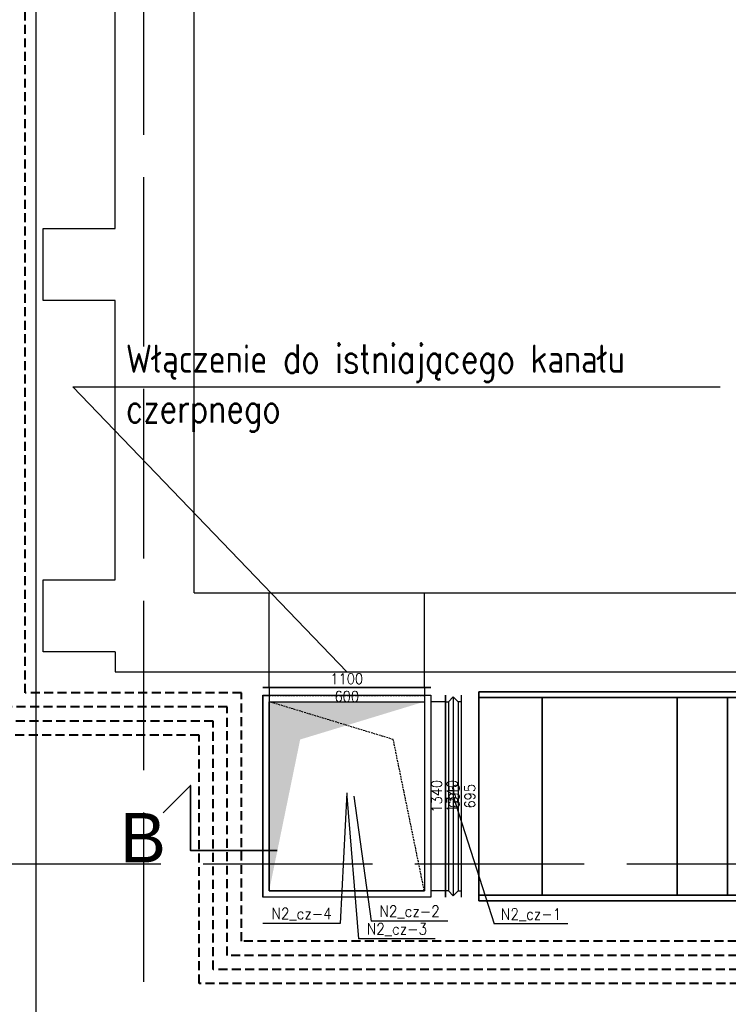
# Model space of a CAD drawing. Header units: millimetres. Extents: x -56303 to -45239, y -20463 to -4540.
# Tile 29 of 256: x -49910 to -49408, y -18643 to -17946. Entities that reach past the tile are written whole.
import ezdxf

# ---------------------------------------------------------------- set-up
doc = ezdxf.new("R2010")
doc.units = ezdxf.units.MM
for name, pattern in [('ACAD_ISO02W100', [15, 12, -3]), ('DASHED', [19.049999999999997, 12.7, -6.35]), ('DASHED2', [9.524999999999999, 6.35, -3.175])]:
    doc.linetypes.add(name, pattern=pattern)
for name, color, linetype in [('_HVAC_opis', 3, 'Continuous'), ('_HVAC_podkład', 8, 'Continuous'), ('FLUID-IST', 7, 'Continuous'), ('FLUID-N1', 7, 'Continuous'), ('FLUID-N2_cz', 7, 'Continuous'), ('FLUID-N2_cz-75-DIM', 7, 'Continuous'), ('FLUID-N2_cz-80-NUM', 7, 'Continuous')]:
    doc.layers.add(name, color=color, linetype=linetype)
for name, color, linetype, lineweight in [('_HVAC_przekroje', 170, 'Continuous', 35), ('_HVAC_urzadzenia', 220, 'Continuous', 35), ('HVAC_freon gaz', 180, 'DASHED2', 40), ('HVAC_freon_ciecz', 10, 'DASHED2', 40)]:
    doc.layers.add(name, color=color, linetype=linetype, lineweight=lineweight)
doc.styles.add('DACH_SZACHTY_20_05_2011_JM_xref_CAD$0$OPIS1', font='ROMANS.SHX', dxfattribs={"width": 0.9})
doc.styles.add('OPIS1', font='ROMANS.SHX', dxfattribs={"width": 0.9})
doc.styles.get("Standard").update_dxf_attribs({"font": 'arial.ttf'})
doc.dimstyles.new('wymiar', dxfattribs={"dimtxt": 8, "dimasz": 5, "dimexe": 0.1, "dimexo": 0.1, "dimgap": 1, "dimtad": 1, "dimdec": 0, "dimlfac": 10, "dimdsep": 46, "dimtxsty": 'OPIS1', "dimblk": 'OBLIQUE', "dimcen": 10, "dimclrd": 256, "dimclre": 256, "dimadec": 0, "dimazin": 0, "dimtfac": 1, "dimtdec": 0, "dimtmove": 0, "dimatfit": 3, "dimfxl": 1, "dimarcsym": 0})

# ---------------------------------------------------------------- blocks, each defined once
blk = doc.blocks.new('*U420')
at = {"color": 0, "linetype": 'ByBlock', "lineweight": -2}
blk.add_line((-6142.5, -400), (6142.5, -400), dxfattribs=at)
blk = doc.blocks.new('A$C07460B1E')
for p, q in [((234.9999864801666, 2175.960010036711), (2824.999986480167, 2175.960010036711)), ((234.9999864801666, 2135.960010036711), (234.9999864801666, 2175.960010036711)), ((2824.999986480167, 2135.960010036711), (2824.999986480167, 2175.960010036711)), ((234.9999864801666, 735.9600100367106), (234.9999864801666, 2135.960010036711)), ((234.9999864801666, 2105.960010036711), (236.9999864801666, 2105.960010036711)), ((236.9999864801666, 735.9600100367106), (236.9999864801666, 2135.960010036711)), ((236.9999864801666, 2135.960010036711), (2822.999986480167, 2135.960010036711)), ((683.9999864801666, 735.9600100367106), (683.9999864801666, 2135.960010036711)), ((1641.999986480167, 735.9600100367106), (1641.999986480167, 2135.960010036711)), ((1998.999986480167, 735.9600100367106), (1998.999986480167, 2135.960010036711)), ((2822.999986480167, 735.9600100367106), (2822.999986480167, 2135.960010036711)), ((2824.999986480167, 2105.960010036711), (2822.999986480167, 2105.960010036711)), ((2824.999986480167, 735.9600100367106), (2824.999986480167, 2135.960010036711)), ((234.9999864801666, 765.9600100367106), (236.9999864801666, 765.9600100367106)), ((234.9999864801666, 735.9600100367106), (234.9999864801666, 695.9600100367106)), ((236.9999864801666, 735.9600100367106), (2822.999986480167, 735.9600100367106)), ((2824.999986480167, 765.9600100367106), (2822.999986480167, 765.9600100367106)), ((2824.999986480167, 735.9600100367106), (2824.999986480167, 695.9600100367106)), ((234.9999864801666, 695.9600100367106), (2824.999986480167, 695.9600100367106))]:
    blk.add_line(p, q)
blk = doc.blocks.new('*U189')
at = {"color": 64, "linetype": 'Continuous', "lineweight": -2}
for p, q in [((-54.99999999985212, -715), (-55.00000000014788, 715)), ((55, 715), (55, -715))]:
    blk.add_line(p, q, dxfattribs=at)
at = {"color": 0, "linetype": 'ByBlock', "lineweight": -2}
for p, q in [((-35, 670), (-0, 705)), ((-0, 705), (35, 670)), ((-55, 670), (-35, 670)), ((-35, 670), (-35, -670)), ((55, 670), (35, 670)), ((35, 670), (35, -670)), ((-35, -670), (-55, -670)), ((-0, -705), (-35, -670)), ((35, -670), (-0, -705)), ((35, -670), (55, -670))]:
    blk.add_line(p, q, dxfattribs=at)
at = {"color": 7, "linetype": 'Continuous'}
blk.add_line((-0, 705), (-0, -705), dxfattribs=at)
blk = doc.blocks.new('*U70')
at = {"color": 64, "linetype": 'Continuous', "lineweight": -2}
blk.add_line((-649.9999999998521, -715), (-650.0000000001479, 715), dxfattribs=at)
at = {"color": 7, "linetype": 'Continuous'}
for p, q in [((-545.0000000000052, -715), (-545.0000000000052, 715)), ((-545.0000000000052, 715), (644.9999999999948, 715)), ((644.9999999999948, 715), (644.9999999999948, -715)), ((644.9999999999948, -715), (-545.0000000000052, -715))]:
    blk.add_line(p, q, dxfattribs=at)
at = {"color": 0, "linetype": 'ByBlock', "lineweight": -2}
for p, q in [((-650, 670), (-545, 670)), ((-500.0000000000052, -670), (-500.0000000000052, 670)), ((-500.0000000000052, 670), (599.9999999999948, 670)), ((599.9999999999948, 670), (599.9999999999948, -670)), ((-650, -670), (-545, -670)), ((599.9999999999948, -670), (-500.0000000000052, -670))]:
    blk.add_line(p, q, dxfattribs=at)
blk = doc.blocks.new('*U239')
at = {"color": 250, "linetype": 'Continuous', "lineweight": -2}
for p, q in [((-335.9999999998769, -595), (-336.0000000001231, 595)), ((336, 595), (336, -595))]:
    blk.add_line(p, q, dxfattribs=at)
at = {"color": 0, "linetype": 'ByBlock', "lineweight": -2}
for p, q in [((-336, 550), (336, 550)), ((-336, -550), (336, -550))]:
    blk.add_line(p, q, dxfattribs=at)
blk = doc.blocks.new('*U69')
at = {"color": 7, "linetype": 'Continuous'}
for p, q in [((690, 595), (-740, 595)), ((-740, -595), (-740, 595)), ((690, 595), (690, 550)), ((690, -595), (690, -550)), ((690, -595), (-740, -595))]:
    blk.add_line(p, q, dxfattribs=at)
at = {"color": 64, "linetype": 'Continuous', "lineweight": -2}
blk.add_line((744.9999999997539, 595), (745.0000000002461, -595), dxfattribs=at)
at = {"color": 0, "linetype": 'ByBlock', "lineweight": -2}
for p, q in [((745, 550), (-695, 550)), ((-695, 550), (-695, -550)), ((745, -550), (-695, -550))]:
    blk.add_line(p, q, dxfattribs=at)
at = {"color": 7, "linetype": 'DASHED'}
for p, q in [((377.0000000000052, -330), (645.0000000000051, 550)), ((645, 550), (645, -550)), ((690, 550), (690, -550)), ((-694.9999999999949, -550), (377.0000000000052, -330))]:
    blk.add_line(p, q, dxfattribs=at)
blk = doc.blocks.new('*U68')
at = {"color": 7, "linetype": 'Continuous'}
for p, q in [((-595, -715), (-595, 715)), ((-595, 715), (595, 715)), ((595, 715), (595, -715)), ((595, -715), (-595, -715))]:
    blk.add_line(p, q, dxfattribs=at)
at = {"color": 0, "linetype": 'ByBlock', "lineweight": -2}
for p, q in [((-550, -670), (-550, 670)), ((-550, 670), (550, 670)), ((550, 670), (550, -670)), ((550, -670), (-550, -670))]:
    blk.add_line(p, q, dxfattribs=at)
at = {"color": 0, "linetype": 'ByBlock'}
blk.add_solid([(-550, 670), (550, 670), (-550, -670), (-330, 402)], dxfattribs=at)
blk = doc.blocks.new('_Oblique')
at = {"color": 0, "linetype": 'ByBlock', "lineweight": -2}
blk.add_line((-0.5, -0.5), (0.5, 0.5), dxfattribs=at)

msp = doc.modelspace()

# ---------------------------------------------------------------- linework, layer by layer
at = {"layer": '_HVAC_opis'}
for q in [(-49413.81064890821, -18206.10708851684), (-49678.44360111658, -18407.92957778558)]:
    msp.add_line((-49872.45930561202, -18206.10708851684), q, dxfattribs=at)
at = {"layer": '_HVAC_podkład', "linetype": 'ACAD_ISO02W100', "ltscale": 10}
for p, q in [((-49822.44360111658, -15657.63432427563), (-49822.44360111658, -20462.9633404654)), ((-53680.08059668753, -18543.92957778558), (-49212.83624911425, -18543.92957778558))]:
    msp.add_line(p, q, dxfattribs=at)
at = {"layer": '_HVAC_podkład'}
for p, q in [((-49786.44360111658, -18351.92957778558), (-49786.44360111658, -16107.92957778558)), ((-49786.44360111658, -18351.92957778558), (-48939.9489098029, -18351.92957778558)), ((-49842.44360111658, -18393.92957778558), (-49842.44360111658, -18407.92957778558)), ((-49842.44360111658, -18407.92957778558), (-48939.9489098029, -18407.92957778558))]:
    msp.add_line(p, q, dxfattribs=at)
msp.add_lwpolyline([(-49842.44360111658, -18393.92957778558), (-49893.44360111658, -18393.92957778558), (-49893.44360111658, -18342.92957778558), (-49842.44360111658, -18342.92957778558), (-49842.44360111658, -18144.92957778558), (-49893.44360111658, -18144.92957778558), (-49893.44360111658, -18093.92957778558), (-49842.44360111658, -18093.92957778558), (-49842.44360111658, -17876.92957778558), (-49893.44360111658, -17876.92957778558), (-49893.44360111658, -17825.92957778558), (-49842.44360111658, -17825.92957778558)], dxfattribs=at)
at = {"layer": '_HVAC_przekroje'}
msp.add_lwpolyline([(-49727.65371441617, -18534.45626319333), (-49789.21769667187, -18534.45626319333), (-49789.21769667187, -18488.47898207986), (-49808.49184193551, -18507.7531273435)], dxfattribs=at)
at = {"layer": 'FLUID-N2_cz-80-NUM', "color": 3}
for p, q in [((-49606.72747788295, -18584.65185213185), (-49661.12747788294, -18584.65185213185)), ((-49683.07099916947, -18586.28759467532), (-49737.81385631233, -18586.28759467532)), ((-49521.66594693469, -18586.59419674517), (-49574.00880407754, -18586.59419674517)), ((-49615.66983993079, -18597.16399558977), (-49670.06983993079, -18597.16399558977))]:
    msp.add_line(p, q, dxfattribs=at)
at = {"layer": 'HVAC_freon gaz'}
for points in [[(-49362.51860114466, -18576.12933178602), (-49362.51860114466, -18628.79589888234), (-49783.1088687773, -18628.79589888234), (-49783.1088687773, -18452.84968731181), (-49936.34922471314, -18452.84968731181), (-49936.34922471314, -17692.80428900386), (-49886.90965068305, -17692.80428900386), (-49886.90965068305, -17408.68841836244), (-49936.34922471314, -17408.68841836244), (-49936.34922471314, -16443.13862119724), (-50449.32381563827, -16443.13862119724), (-50990.47856126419, -16443.13862119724), (-50990.47856126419, -16211.74068391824), (-51683.8838737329, -16211.74068391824), (-51683.8838737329, -15991.5317924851), (-51815.06143799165, -15991.5317924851), (-51815.06143799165, -15879.27845430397), (-51828.86377107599, -15879.27845430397)], [(-49382.51860114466, -18576.12933178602), (-49382.51860114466, -18608.79589888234), (-49763.1088687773, -18608.79589888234), (-49763.1088687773, -18432.84968731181), (-49916.34922471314, -18432.84968731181), (-49916.34922471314, -17712.80428900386), (-49866.90965068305, -17712.80428900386), (-49866.90965068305, -17388.68841836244), (-49916.34922471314, -17388.68841836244), (-49916.34922471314, -16423.13862119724), (-50449.32381563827, -16423.13862119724), (-50970.47856126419, -16423.13862119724), (-50970.47856126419, -16191.74068391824), (-51663.8838737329, -16191.74068391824), (-51663.8838737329, -15879.27845430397), (-51669.57714519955, -15879.27845430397)]]:
    msp.add_lwpolyline(points, dxfattribs=at)
at = {"layer": 'HVAC_freon_ciecz'}
for points in [[(-49372.51860114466, -18576.12933178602), (-49372.51860114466, -18618.79589888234), (-49773.1088687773, -18618.79589888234), (-49773.1088687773, -18442.84968731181), (-49926.34922471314, -18442.84968731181), (-49926.34922471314, -17702.80428900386), (-49876.90965068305, -17702.80428900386), (-49876.90965068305, -17398.68841836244), (-49926.34922471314, -17398.68841836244), (-49926.34922471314, -16433.13862119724), (-50449.32381563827, -16433.13862119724), (-50980.47856126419, -16433.13862119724), (-50980.47856126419, -16201.74068391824), (-51673.8838737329, -16201.74068391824), (-51673.8838737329, -15981.5317924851), (-51805.06143799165, -15981.5317924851), (-51805.06143799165, -15869.27845430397), (-51828.86377107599, -15869.27845430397)], [(-49392.51860114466, -18576.12933178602), (-49392.51860114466, -18598.79589888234), (-49753.1088687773, -18598.79589888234), (-49753.1088687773, -18422.84968731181), (-49906.34922471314, -18422.84968731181), (-49906.34922471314, -17722.80428900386), (-49856.90965068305, -17722.80428900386), (-49856.90965068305, -17378.68841836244), (-49906.34922471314, -17378.68841836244), (-49906.34922471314, -16413.13862119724), (-50449.32381563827, -16413.13862119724), (-50960.47856126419, -16413.13862119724), (-50960.47856126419, -16181.74068391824), (-51653.8838737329, -16181.74068391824), (-51653.8838737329, -15869.27845430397), (-51669.57714519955, -15869.27845430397)]]:
    msp.add_lwpolyline(points, dxfattribs=at)

# ---------------------------------------------------------------- block references
at = {"layer": '_HVAC_urzadzenia', "xscale": 0.09999999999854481, "yscale": 0.1000000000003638, "zscale": 0.1}
msp.add_blockref('A$C07460B1E', (-49608.44359976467, -18639.72535278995), dxfattribs=at)
at = {"layer": 'FLUID-IST', "color": 250, "linetype": 'Continuous', "xscale": 0.1000000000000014, "yscale": 0.1000000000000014, "zscale": 0.1, "rotation": 90}
msp.add_blockref('*U239', (-49678.44360111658, -18385.54697883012), dxfattribs=at)
at = {"layer": 'FLUID-N1', "color": 132, "linetype": 'Continuous', "xscale": 0.09999999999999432, "yscale": 0.09999999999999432, "zscale": 0.1, "rotation": 89.99999999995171}
msp.add_blockref('*U420', (-49938.44360111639, -18158.17957778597), dxfattribs=at)
at = {"layer": 'FLUID-N2_cz', "color": 64, "linetype": 'Continuous', "zscale": 0.1}
for name, p, xscale, yscale, rotation in [('*U69', (-49678.44360111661, -18493.64697883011), 0.09999999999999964, 0.1000000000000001, 90), ('*U70', (-49673.44360111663, -18496.12935178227), 0.09999999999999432, 0.1, 180.0000000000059), ('*U68', (-49678.44360111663, -18496.12935178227), 0.1, 0.1, 359.9999999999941), ('*U189', (-49602.94360111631, -18496.12935178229), 0.1000000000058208, 0.1000000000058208, 359.9999999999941)]:
    msp.add_blockref(name, p, dxfattribs=dict(at, xscale=xscale, yscale=yscale, rotation=rotation))

# ---------------------------------------------------------------- texts
at = {"layer": '_HVAC_opis', "style": 'DACH_SZACHTY_20_05_2011_JM_xref_CAD$0$OPIS1', "width": 0.8}
for s, p in [('Włączenie do istniającego kanału', (-49834.98115283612, -18196.20109553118)), ('czerpnego', (-49834.98115283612, -18231.42746651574))]:
    msp.add_text(s, height=20, rotation=0.0002499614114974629, dxfattribs=at).set_placement(p)
at = {"layer": '_HVAC_przekroje', "insert": (-49839.16896239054, -18508.00337409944), "char_height": 35, "width": 179.259564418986, "attachment_point": 1}
msp.add_mtext('B', dxfattribs=at)
at = {"layer": 'FLUID-N2_cz-75-DIM', "color": 61, "insert": (-49678.44360111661, -18419.14697883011), "char_height": 7.5, "attachment_point": 5, "style": 'OPIS1'}
msp.add_mtext('1100\\P600', dxfattribs=at)
at = {"layer": 'FLUID-N2_cz-75-DIM', "color": 61, "char_height": 7.5, "attachment_point": 5, "style": 'OPIS1'}
for insert, rotation in [((-49608.44360111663, -18496.12935178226), 89.99999999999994), ((-49597.44360111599, -18496.12935178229), 89.99999999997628)]:
    msp.add_mtext('1340\\P695', dxfattribs=dict(at, insert=insert, rotation=rotation))
at = {"layer": 'FLUID-N2_cz-80-NUM', "color": 6, "char_height": 8, "attachment_point": 5, "style": 'OPIS1'}
for s, insert in [('N2_cz-4\\P ', (-49710.4424277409, -18586.28759467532)), ('N2_cz-2\\P ', (-49633.92747788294, -18584.65185213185)), ('N2_cz-1\\P ', (-49547.83737550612, -18586.59419674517)), ('N2_cz-3\\P ', (-49642.86983993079, -18597.16399558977))]:
    msp.add_mtext(s, dxfattribs=dict(at, insert=insert))

# ---------------------------------------------------------------- leaders
at = {"layer": 'FLUID-N2_cz-80-NUM'}
for points in [[(-49678.44360111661, -18493.64697883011), (-49683.07099916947, -18586.28759467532)], [(-49678.44360111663, -18496.12935178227), (-49670.06983993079, -18597.16399558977)], [(-49673.44360111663, -18496.12935178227), (-49661.12747788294, -18584.65185213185)], [(-49602.94360111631, -18496.12935178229), (-49574.00880407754, -18586.59419674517)]]:
    msp.add_leader(points, dimstyle='wymiar', override={"dimscale": 0.1, "dimclrd": 3, "dimclre": 3}, dxfattribs=at)

doc.saveas('drawing.dxf')
